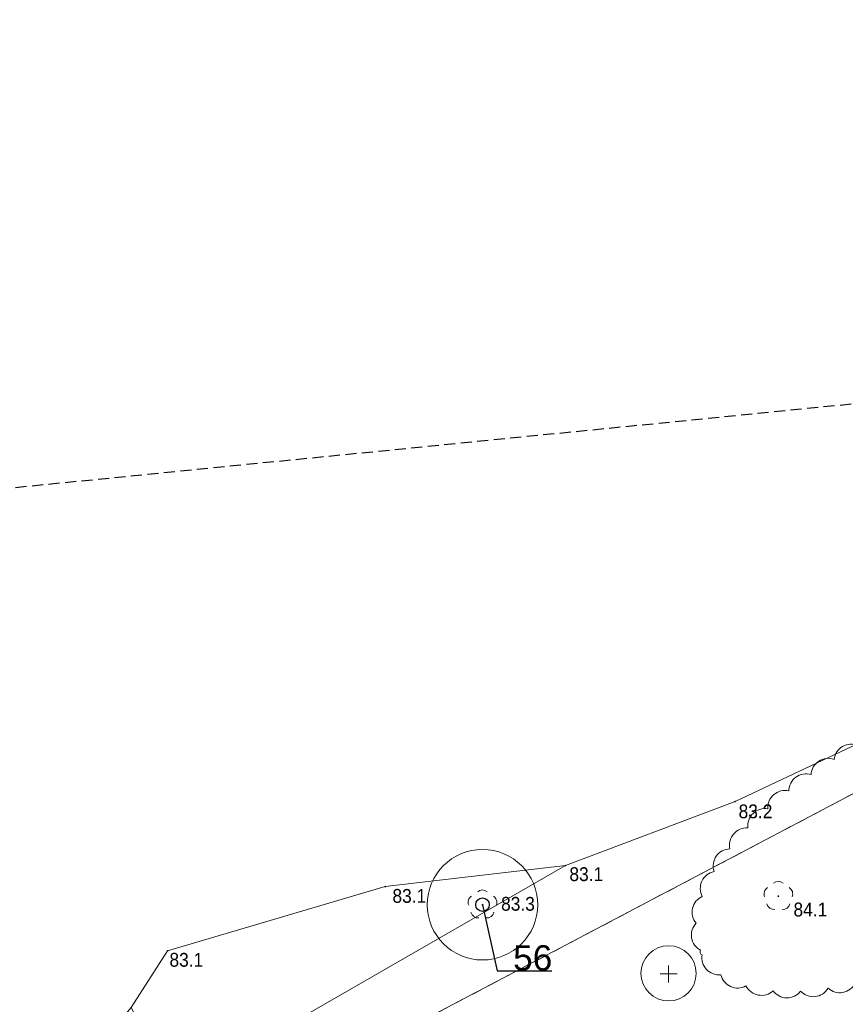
# Model space of a CAD drawing. Header units: metres. Extents: x 6540907 to 6541833, y 5893434 to 5894895.
# Tile 110 of 256: x 6541067 to 6541111, y 5894256 to 5894310. Entities that reach past the tile are written whole.
import ezdxf
from ezdxf import colors
from ezdxf.entities.mleader import LeaderData, LeaderLine
from ezdxf.math import Vec2, Vec3

# ---------------------------------------------------------------- set-up
doc = ezdxf.new("R2010")
doc.units = ezdxf.units.M
doc.header["$MEASUREMENT"] = 0
for name, pattern in [('2', [0.9, 0.6, -0.3]), ('219-500', [0, 0]), ('egug-500', [1, 0.5, -0.5])]:
    doc.linetypes.add(name, pattern=pattern)
doc.layers.get('0').update_dxf_attribs({"color": 2, "linetype": 'CONTINUOUS', "lineweight": 5})
for name, color, linetype, lineweight in [('218-kontur użytku gruntowego', 251, 'CONTINUOUS', 9), ('219-działka ewidencyjna', 152, 'CONTINUOUS', 18), ('drzewo liściaste', 251, 'CONTINUOUS', 9), ('inny obiekt związany z wodą', 251, 'CONTINUOUS', 9), ('pikieta naturalna', 251, 'CONTINUOUS', 9), ('pikieta naturalna-Atr2', 251, 'CONTINUOUS', 9), ('woda stojąca', 251, 'CONTINUOUS', 9), ('z_i_drzewa_liściste_korony', 66, 'CONTINUOUS', 20), ('z_i_drzewa_opis', 7, 'CONTINUOUS', 25), ('z_nas_kom_populus tremula', 162, 'CONTINUOUS', 20), ('Zakres', 252, 'CONTINUOUS', 15)]:
    doc.layers.add(name, color=color, linetype=linetype, lineweight=lineweight)
doc.layers.add('z_i_masywy_grupy', color=7, linetype='CONTINUOUS', lineweight=13, true_color=0x7f926c)
doc.styles.add('Opisowy', font='arial.ttf')
doc.styles.get("Standard").update_dxf_attribs({"font": 'Arial', "width": 0.75})

# ---------------------------------------------------------------- blocks, each defined once
blk = doc.blocks.new('PW01')
at = {"linetype": 'Continuous', "lineweight": 13}
h = blk.add_hatch(color=0, dxfattribs=at)
edge = h.paths.add_edge_path()
edge.add_arc((0, 0), 0.045, 0, 360)
blk = doc.blocks.new('OP021')
at = {"linetype": 'Continuous', "lineweight": 13}
h = blk.add_hatch(color=0, dxfattribs=at)
edge = h.paths.add_edge_path()
edge.add_arc((0, 0), 0.05, 0, 360)
at = {"color": 0, "linetype": 'Continuous', "lineweight": 13}
for centre, start, end in [((0, 0.4), 49.272, 130.728), ((-0.38, 0.124), 121.308, 202.548), ((0.38, 0.124), 337.452, 58.692), ((-0.235, -0.324), 193.221, 274.871), ((0.235, -0.324), 265.129, 346.779)]:
    blk.add_arc(centre, 0.4, start, end, dxfattribs=at)
blk = doc.blocks.new('_None')
blk = doc.blocks.new('punkt')
h = blk.add_hatch()
h.set_pattern_fill('ANSI32', color=256, scale=0.2)
h.set_pattern_definition([(45, (-4781848.87, -5644337.08), (-1.34703841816, 1.34703841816), []), (45, (-4781847.972, -5644337.08), (-1.34703841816, 1.34703841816), [])])
edge = h.paths.add_edge_path()
edge.add_arc((0, 0), 0.243, 0, 360)
blk.add_circle((0, 0), 0.243)
blk = doc.blocks.new('d')
at = {"linetype": 'Continuous'}
for points in [[(0.461, 0), (-0.461, 0)], [(0, 0.461), (0, -0.461)]]:
    blk.add_lwpolyline(points, dxfattribs=at)
blk.add_circle((0, 0.031), 1.5, dxfattribs=at)

msp = doc.modelspace()

# ---------------------------------------------------------------- linework, layer by layer
at = {"layer": '218-kontur użytku gruntowego', "linetype": 'egug-500', "lineweight": 18, "flags": 128}
for points in [[(6541140.26, 5894282.488), (6541073.42, 5894247.288)], [(6541073.42, 5894247.288), (6541140.26, 5894282.488)]]:
    msp.add_lwpolyline(points, dxfattribs=at)
at = {"layer": '219-działka ewidencyjna', "linetype": '219-500', "lineweight": 18, "flags": 128}
msp.add_lwpolyline([(6541168.23, 5894297.208), (6541073.42, 5894247.288)], dxfattribs=at)
at = {"layer": 'inny obiekt związany z wodą', "linetype": 'Continuous', "lineweight": 18, "flags": 128}
msp.add_lwpolyline([(6541072.59, 5894255.888), (6541074.48, 5894252.178), (6541079.41, 5894253.958), (6541096.18, 5894263.598), (6541086.39, 5894262.458), (6541074.57, 5894258.978)], close=True, dxfattribs=at)
at = {"layer": 'woda stojąca', "linetype": 'Continuous', "lineweight": 18, "flags": 128}
msp.add_lwpolyline([(6541063.19, 5894246.088), (6541068.21, 5894250.668), (6541072.59, 5894255.888), (6541074.57, 5894258.978), (6541086.39, 5894262.458), (6541096.18, 5894263.598), (6541105.39, 5894267.078), (6541116.8, 5894272.458), (6541141.83, 5894291.668), (6541172.37, 5894303.688), (6541190.02, 5894309.528), (6541205.73, 5894305.568), (6541217.2, 5894301.948), (6541235.79, 5894287.538), (6541265.97, 5894273.418), (6541297.72, 5894261.208), (6541316.24, 5894260.738), (6541351.89, 5894275.738), (6541367.34, 5894279.258), (6541389.88, 5894276.588)], dxfattribs=at)
at = {"layer": 'z_i_drzewa_liściste_korony', "linetype": 'Continuous'}
msp.add_circle((6541091.671, 5894261.475), 3, dxfattribs=at)
at = {"layer": 'z_i_masywy_grupy', "linetype": 'Continuous'}
msp.add_lwpolyline([(6541112.069, 5894270.113, 0.5), (6541110.767, 5894269.368, 0.5), (6541109.513, 5894268.545, 0.5), (6541108.309, 5894267.652, 0.5), (6541107.162, 5894266.685, 0.5), (6541106.087, 5894265.64, 0.5), (6541105.105, 5894264.508, 0.5), (6541104.246, 5894263.279, 0.5), (6541103.608, 5894261.925, 0.5), (6541103.273, 5894260.47, 0.5), (6541103.511, 5894259.006, 0.5), (6541103.601, 5894258.759, 0.5), (6541104.618, 5894257.674, 0.5), (6541105.979, 5894257.068, 0.5), (6541107.451, 5894256.803, 0.5), (6541108.949, 5894256.776, 0.5), (6541110.44, 5894256.935, 0.5), (6541111.912, 5894257.225, 0.5)], format="xyb", dxfattribs=at)
at = {"layer": 'Zakres', "linetype": '2', "lineweight": 25, "flags": 128}
msp.add_lwpolyline([(6541682.61, 5894095.007), (6541557.28, 5894200.188), (6541380.44, 5894273.688), (6541307.38, 5894262.598), (6541211.66, 5894300.638), (6541170.76, 5894305.568), (6541137.92, 5894291.268), (6541058.11, 5894283.298), (6540997.5, 5894230.068), (6540930.81, 5894138.998)], dxfattribs=at)

# ---------------------------------------------------------------- block references
at = {"layer": 'drzewo liściaste', "linetype": 'Continuous', "lineweight": 18}
for p in [(6541107.74, 5894261.938), (6541091.67, 5894261.478)]:
    msp.add_blockref('OP021', p, dxfattribs=at)
at = {"layer": 'pikieta naturalna', "linetype": 'Continuous', "lineweight": 13}
for p in [(6541105.39, 5894267.078), (6541096.18, 5894263.598), (6541086.39, 5894262.458), (6541107.74, 5894261.938), (6541091.67, 5894261.478), (6541074.57, 5894258.978)]:
    msp.add_blockref('PW01', p, dxfattribs=at)
at = {"layer": 'z_i_drzewa_opis', "ltscale": 0.01, "xscale": 1.520278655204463, "yscale": 1.520278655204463, "zscale": 1.520278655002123}
msp.add_blockref('punkt', (6541091.671, 5894261.475), dxfattribs=at)
at = {"layer": 'z_nas_kom_populus tremula', "linetype": 'Continuous'}
msp.add_blockref('d', (6541101.777, 5894257.716), dxfattribs=at)

# ---------------------------------------------------------------- texts
at = {"layer": 'pikieta naturalna-Atr2', "width": 0.9}
for s, p in [('83.2', (6541105.58, 5894266.168)), ('83.1', (6541096.39, 5894262.758)), ('83.1', (6541086.78, 5894261.578)), ('83.3', (6541092.68, 5894261.148)), ('84.1', (6541108.56, 5894260.838)), ('83.1', (6541074.67, 5894258.108))]:
    msp.add_text(s, height=0.75, dxfattribs=at).set_placement(p)

# ---------------------------------------------------------------- leaders
at = {"layer": 'z_i_drzewa_opis'}
ml = msp.add_multileader_mtext('Standard', dxfattribs=at)
ml.set_content('56', color=256, style='Opisowy')
ml.set_leader_properties()
ml.set_arrow_properties(name='NONE')
ml.build(insert=Vec2(0, 0))
ml.multileader.update_dxf_attribs({"has_dogleg": 0, "text_left_attachment_type": 6, "text_right_attachment_type": 5, "text_top_attachment_type": 0, "text_bottom_attachment_type": 0, "dogleg_length": 1.914, "arrow_head_size": 7.005})
ctx = ml.context
ctx.base_point, ctx.char_height, ctx.arrow_head_size, ctx.landing_gap_size, ctx.plane_origin = Vec3(6541092.46, 5894257.883), 1.3683, 7.005, 0.876, Vec3(6541085.088, 5894253.499)
ctx.left_attachment, ctx.right_attachment, ctx.attachment_type = 6, 5, 2
notes = []
notes.append((ctx, [(1, (1, 1, 0), (6541089.419, 5894257.883), (1, 0), 3.041, [(0, [(6541091.671, 5894261.475), (6541092.46, 5894257.883), (6541092.46, 5894257.883), (6541092.46, 5894257.883), (6541092.46, 5894257.883), (6541092.46, 5894257.883), (6541092.46, 5894257.883), (6541092.46, 5894257.883), (6541092.46, 5894257.883), (6541092.46, 5894257.883), (6541092.46, 5894257.883), (6541092.46, 5894257.883), (6541092.46, 5894257.883), (6541092.46, 5894257.883), (6541092.46, 5894257.883), (6541092.46, 5894257.883), (6541092.46, 5894257.883), (6541092.46, 5894257.883), (6541092.46, 5894257.883), (6541092.46, 5894257.883), (6541092.46, 5894257.883), (6541092.46, 5894257.883), (6541092.46, 5894257.883), (6541092.46, 5894257.883), (6541092.46, 5894257.883), (6541092.46, 5894257.883), (6541092.46, 5894257.883), (6541092.46, 5894257.883), (6541092.46, 5894257.883), (6541092.46, 5894257.883), (6541092.46, 5894257.883), (6541092.46, 5894257.883), (6541092.46, 5894257.883), (6541092.46, 5894257.883), (6541092.46, 5894257.883), (6541092.46, 5894257.883), (6541092.46, 5894257.883), (6541092.46, 5894257.883), (6541092.46, 5894257.883), (6541092.46, 5894257.883), (6541092.46, 5894257.883), (6541092.46, 5894257.883), (6541092.46, 5894257.883), (6541092.46, 5894257.883), (6541092.46, 5894257.883), (6541092.46, 5894257.883), (6541092.46, 5894257.883), (6541092.46, 5894257.883), (6541092.46, 5894257.883), (6541092.46, 5894257.883), (6541092.46, 5894257.883), (6541092.46, 5894257.883), (6541092.46, 5894257.883), (6541092.46, 5894257.883), (6541092.46, 5894257.883), (6541092.46, 5894257.883), (6541092.46, 5894257.883), (6541092.46, 5894257.883), (6541092.46, 5894257.883), (6541092.46, 5894257.883), (6541092.46, 5894257.883), (6541092.46, 5894257.883), (6541092.46, 5894257.883), (6541092.46, 5894257.883), (6541092.46, 5894257.883), (6541092.46, 5894257.883), (6541092.46, 5894257.883), (6541092.46, 5894257.883), (6541092.46, 5894257.883), (6541092.46, 5894257.883), (6541092.46, 5894257.883), (6541092.46, 5894257.883), (6541092.46, 5894257.883), (6541092.46, 5894257.883), (6541092.46, 5894257.883), (6541092.46, 5894257.883), (6541092.46, 5894257.883), (6541092.46, 5894257.883), (6541092.46, 5894257.883), (6541092.46, 5894257.883), (6541092.46, 5894257.883), (6541092.46, 5894257.883), (6541092.46, 5894257.883), (6541092.46, 5894257.883), (6541092.46, 5894257.883), (6541092.46, 5894257.883), (6541092.46, 5894257.883), (6541092.46, 5894257.883), (6541092.46, 5894257.883), (6541092.46, 5894257.883), (6541092.46, 5894257.883), (6541092.46, 5894257.883), (6541092.46, 5894257.883), (6541092.46, 5894257.883), (6541092.46, 5894257.883), (6541092.46, 5894257.883), (6541092.46, 5894257.883), (6541092.46, 5894257.883), (6541092.46, 5894257.883), (6541092.46, 5894257.883), (6541092.46, 5894257.883), (6541092.46, 5894257.883), (6541092.46, 5894257.883), (6541092.46, 5894257.883), (6541092.46, 5894257.883), (6541092.46, 5894257.883), (6541092.46, 5894257.883), (6541092.46, 5894257.883), (6541092.46, 5894257.883), (6541092.46, 5894257.883), (6541092.46, 5894257.883), (6541092.46, 5894257.883), (6541092.46, 5894257.883), (6541092.46, 5894257.883), (6541092.46, 5894257.883), (6541092.46, 5894257.883), (6541092.46, 5894257.883), (6541092.46, 5894257.883), (6541092.46, 5894257.883), (6541092.46, 5894257.883), (6541092.46, 5894257.883), (6541092.46, 5894257.883), (6541092.46, 5894257.883), (6541092.46, 5894257.883), (6541092.46, 5894257.883), (6541092.46, 5894257.883)], 256, [])])]))
ctx.mtext.insert, ctx.mtext.flow_direction = Vec3(6541093.335, 5894259.274), 5
for ctx, leaders in notes:
    for number, flags, end, landing, length, lines in leaders:
        leader = LeaderData()
        leader.index, (leader.has_last_leader_line, leader.has_dogleg_vector, leader.attachment_direction) = number, flags
        leader.last_leader_point, leader.dogleg_vector, leader.dogleg_length = Vec3(end), Vec3(landing), length
        for number, points, colour, breaks in lines:
            line = LeaderLine()
            line.index, line.vertices, line.color, line.breaks = number, Vec3.list(points), colors.encode_raw_color(colour), breaks
            leader.lines.append(line)
        ctx.leaders.append(leader)

doc.saveas('drawing.dxf')
